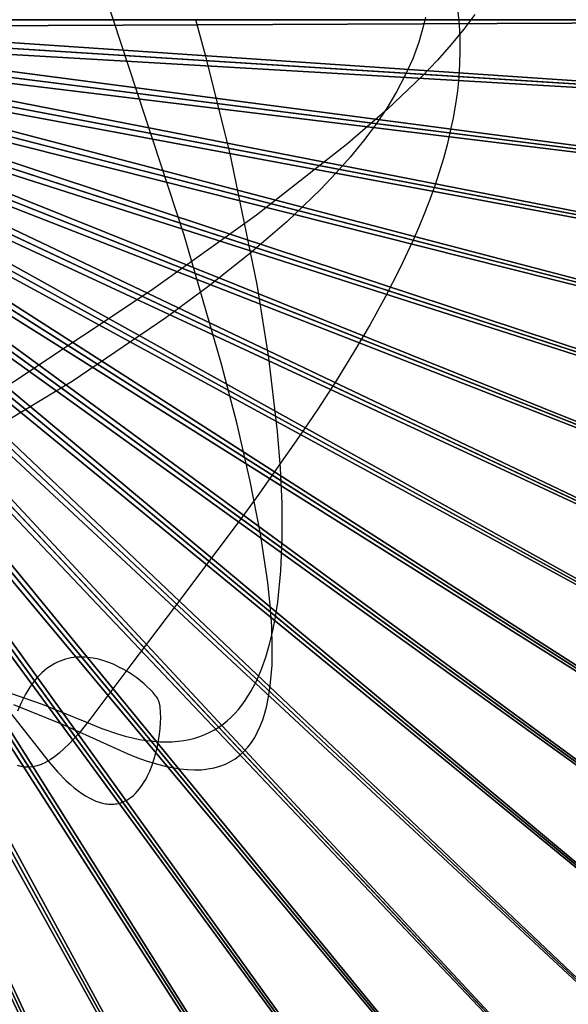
# Model space of a CAD drawing. Header units: millimetres. Extents: x -38.8 to 49.8, y -3.5 to 19.4.
# Tile 161 of 256: x -34.4 to -33.4, y -1.9 to 0. Entities that reach past the tile are written whole.
import ezdxf

# ---------------------------------------------------------------- set-up
doc = ezdxf.new("R2010")
doc.units = ezdxf.units.MM
doc.layers.get('0').update_dxf_attribs({"true_color": 0x5890e1})

msp = doc.modelspace()

# ---------------------------------------------------------------- linework, layer by layer
at = {"color": 34, "true_color": 0xb1581b}
for points in [[(-34.4346, -1.2955, -10.3372), (-34.3424, -1.3328, -10.3011), (-34.2585, -1.3708, -10.2637), (-34.2194, -1.3884, -10.2442), (-34.201, -1.3956, -10.2344), (-34.1832, -1.4019, -10.2247), (-34.1662, -1.4072, -10.215), (-34.1499, -1.4115, -10.2052), (-34.1343, -1.4148, -10.1955), (-34.1194, -1.4172, -10.1858), (-34.1052, -1.4186, -10.1761), (-34.0917, -1.4192, -10.1664), (-34.0788, -1.4188, -10.1567), (-34.0665, -1.4175, -10.147), (-34.0549, -1.4153, -10.1374), (-34.044, -1.4123, -10.1277), (-34.0336, -1.4084, -10.118), (-34.0239, -1.4036, -10.1083), (-34.0148, -1.398, -10.0987), (-34.0063, -1.3916, -10.089), (-33.9984, -1.3843, -10.0794), (-33.9911, -1.3762, -10.0697), (-33.9843, -1.3674, -10.0601), (-33.9781, -1.3578, -10.0505), (-33.9725, -1.3474, -10.0408), (-33.9674, -1.3362, -10.0312), (-33.9628, -1.3243, -10.0216), (-33.9588, -1.3117, -10.012), (-33.9553, -1.2983, -10.0023), (-33.9523, -1.2843, -9.9927), (-33.9498, -1.2695, -9.9831), (-33.9479, -1.2541, -9.9735), (-33.9453, -1.2212, -9.9544), (-33.9447, -1.1857, -9.9352), (-33.9458, -1.1477, -9.916), (-33.9487, -1.1073, -9.8969), (-33.9532, -1.0646, -9.8778), (-33.967, -0.9727, -9.8396), (-33.9866, -0.8727, -9.8014), (-34.0114, -0.7654, -9.7633), (-34.0409, -0.6516, -9.7252), (-34.1116, -0.4074, -9.6492), (-34.4682, 0.677, -9.3456)], [(-33.6552, 0.0049, -7.4707), (-33.6587, -0.0109, -7.482), (-33.6676, -0.0424, -7.5043), (-33.6791, -0.0738, -7.5262), (-33.6931, -0.1051, -7.5478), (-33.7095, -0.1363, -7.569), (-33.7282, -0.1673, -7.59), (-33.7491, -0.1983, -7.6106), (-33.7722, -0.2292, -7.631), (-33.7974, -0.2599, -7.6511), (-33.8246, -0.2906, -7.6709), (-33.8537, -0.3213, -7.6905), (-33.9174, -0.3823, -7.7289), (-33.9877, -0.443, -7.7664), (-34.0642, -0.5036, -7.803), (-34.1461, -0.564, -7.839), (-34.3236, -0.6843, -7.9091), (-35.1224, -1.1671, -8.178)], [(-33.5618, 0.01, -11.2158), (-33.5825, -0.0182, -11.2332), (-33.6061, -0.0471, -11.2504), (-33.6325, -0.0767, -11.2675), (-33.6615, -0.107, -11.2844), (-33.727, -0.1694, -11.3179), (-33.8016, -0.2341, -11.3511), (-33.9749, -0.3698, -11.4168), (-34.1741, -0.5123, -11.4825), (-35.0856, -1.1181, -11.7647)], [(-33.5936, 0.0149, -14.5356), (-33.5913, -0.0098, -14.5423), (-33.59, -0.0345, -14.5482), (-33.5897, -0.0594, -14.5533), (-33.5904, -0.0844, -14.5577), (-33.5921, -0.1095, -14.5612), (-33.5947, -0.1348, -14.564), (-33.5983, -0.1601, -14.5659), (-33.6027, -0.1855, -14.567), (-33.608, -0.211, -14.5673), (-33.6142, -0.2367, -14.5668), (-33.6212, -0.2624, -14.5654), (-33.6289, -0.2882, -14.5632), (-33.6375, -0.3141, -14.5601), (-33.6467, -0.34, -14.5562), (-33.6567, -0.3661, -14.5514), (-33.6674, -0.3922, -14.5457), (-33.6788, -0.4183, -14.5392), (-33.7035, -0.4709, -14.5234), (-33.7305, -0.5237, -14.5041), (-33.7598, -0.5767, -14.4811), (-33.7911, -0.6298, -14.4543), (-33.8241, -0.6831, -14.4239), (-33.8588, -0.7365, -14.3895), (-33.8949, -0.7901, -14.3514), (-33.9322, -0.8436, -14.3092), (-33.9705, -0.8973, -14.2631), (-34.0096, -0.9509, -14.213), (-34.0494, -1.0045, -14.1587), (-34.13, -1.1115, -14.0377), (-34.2107, -1.218, -13.8997), (-34.2899, -1.3239, -13.7441), (-34.3101, -1.3496, -13.7019), (-34.3294, -1.3708, -13.6623), (-34.3477, -1.3877, -13.6252), (-34.3566, -1.3945, -13.6075), (-34.3652, -1.4003, -13.5904), (-34.3736, -1.4051, -13.5739), (-34.3818, -1.4089, -13.558), (-34.3898, -1.4116, -13.5427), (-34.3976, -1.4134, -13.5278), (-34.4052, -1.4142, -13.5136), (-34.4126, -1.4141, -13.4998), (-34.4198, -1.4129, -13.4866), (-34.4268, -1.4109, -13.4738)], [(-34.4694, -1.2639, -6.6765), (-34.38, -1.2949, -6.638), (-34.2991, -1.3278, -6.5997), (-34.2675, -1.3408, -6.5832), (-34.2376, -1.3511, -6.5664), (-34.2233, -1.3552, -6.5579), (-34.2093, -1.3586, -6.5493), (-34.1958, -1.3614, -6.5406), (-34.1827, -1.3636, -6.5318), (-34.1699, -1.3651, -6.5229), (-34.1576, -1.366, -6.514), (-34.1456, -1.3663, -6.505), (-34.134, -1.366, -6.4959), (-34.1228, -1.3651, -6.4868), (-34.1119, -1.3637, -6.4776), (-34.1015, -1.3616, -6.4684), (-34.0913, -1.359, -6.4591), (-34.0816, -1.3559, -6.4497), (-34.0721, -1.3522, -6.4403), (-34.0631, -1.348, -6.4308), (-34.0543, -1.3433, -6.4213), (-34.0459, -1.3381, -6.4117), (-34.0379, -1.3324, -6.4021), (-34.0301, -1.3262, -6.3925), (-34.0227, -1.3195, -6.3828), (-34.0156, -1.3123, -6.3731), (-34.0088, -1.3047, -6.3633), (-34.0023, -1.2967, -6.3535), (-33.9961, -1.2882, -6.3437), (-33.9846, -1.2699, -6.324), (-33.9743, -1.2501, -6.3043), (-33.9651, -1.2287, -6.2844), (-33.9569, -1.2058, -6.2645), (-33.9498, -1.1816, -6.2446), (-33.9437, -1.1561, -6.2247), (-33.9386, -1.1294, -6.2048), (-33.9344, -1.1016, -6.185), (-33.9286, -1.0428, -6.1454), (-33.926, -0.9806, -6.1063), (-33.9264, -0.9155, -6.0677), (-33.9294, -0.8481, -6.0298), (-33.9347, -0.7792, -5.9928), (-33.9512, -0.6394, -5.9219), (-33.9733, -0.5012, -5.8564), (-34.025, -0.2507, -5.7464), (-34.0702, -0.0697, -5.6729), (-34.0896, 0, -5.6462)]]:
    msp.add_polyline3d(points, dxfattribs=at)
at = {"color": 18, "true_color": 0x000000}
for points in [[(-35.0194, 0, 0.2041), (-35.0872, 0, -2.4382), (-35.0843, 0, -3.4349), (-35.0672, 0, -3.7954), (-35.054, 0, -3.934), (-35.0461, 0, -3.9921), (-35.0373, 0, -4.0423), (-35.0173, 0, -4.1298), (-34.9938, 0, -4.2091), (-34.9806, 0, -4.2463), (-34.9665, 0, -4.2822), (-34.935, 0, -4.3513), (-34.899, 0, -4.4185), (-34.8579, 0, -4.486), (-34.7594, 0, -4.6304), (-34.4858, 0, -5.0164), (-34.3046, 0, -5.2923), (-34.0896, 0, -5.6462)], [(-34.441, -1.3103, -6.5997), (-34.3671, -1.4045, -6.5996), (-34.3504, -1.4236, -6.5996), (-34.3344, -1.4397, -6.5997), (-34.3267, -1.4467, -6.5997), (-34.3193, -1.4531, -6.5997), (-34.312, -1.4588, -6.5998), (-34.3049, -1.4639, -6.5998), (-34.298, -1.4684, -6.5999), (-34.2912, -1.4722, -6.5999), (-34.2847, -1.4755, -6.6), (-34.2783, -1.4783, -6.6), (-34.2721, -1.4805, -6.6001), (-34.2661, -1.4821, -6.6001), (-34.2632, -1.4828, -6.6002), (-34.2603, -1.4833, -6.6002), (-34.2575, -1.4837, -6.6003), (-34.2547, -1.4839, -6.6003), (-34.2519, -1.4841, -6.6003), (-34.2492, -1.4841, -6.6004), (-34.2465, -1.484, -6.6004), (-34.2439, -1.4838, -6.6004), (-34.2413, -1.4835, -6.6005), (-34.2388, -1.4831, -6.6005), (-34.2363, -1.4826, -6.6006), (-34.2338, -1.482, -6.6006), (-34.2314, -1.4813, -6.6007), (-34.2291, -1.4805, -6.6007), (-34.2267, -1.4796, -6.6007), (-34.2245, -1.4786, -6.6008), (-34.2222, -1.4775, -6.6008), (-34.22, -1.4763, -6.6009), (-34.2178, -1.475, -6.6009), (-34.2157, -1.4736, -6.601), (-34.2116, -1.4707, -6.6011), (-34.2076, -1.4674, -6.6012), (-34.2038, -1.4638, -6.6012), (-34.2002, -1.46, -6.6013), (-34.1967, -1.4559, -6.6014), (-34.1934, -1.4515, -6.6015), (-34.1902, -1.4469, -6.6016), (-34.1872, -1.4421, -6.6017), (-34.1843, -1.4372, -6.6018), (-34.1816, -1.432, -6.6019), (-34.1766, -1.4213, -6.6021), (-34.1721, -1.4101, -6.6023), (-34.1683, -1.3985, -6.6025), (-34.1649, -1.3868, -6.6027), (-34.1622, -1.375, -6.6029), (-34.1599, -1.3633, -6.603), (-34.1581, -1.3518, -6.6032), (-34.1569, -1.3408, -6.6033), (-34.1561, -1.3302, -6.6035), (-34.1558, -1.3203, -6.6036), (-34.156, -1.3112, -6.6037), (-34.1563, -1.307, -6.6037), (-34.1566, -1.303, -6.6037), (-34.1571, -1.2994, -6.6038), (-34.1577, -1.296, -6.6038), (-34.1584, -1.2929, -6.6038), (-34.1587, -1.2915, -6.6038), (-34.1591, -1.2901, -6.6038), (-34.1596, -1.2889, -6.6038), (-34.16, -1.2877, -6.6038), (-34.1605, -1.2866, -6.6038), (-34.161, -1.2857, -6.6038), (-34.1622, -1.2837, -6.6038), (-34.1635, -1.2817, -6.6038), (-34.1651, -1.2795, -6.6038), (-34.1668, -1.2772, -6.6038), (-34.1709, -1.2724, -6.6038), (-34.1757, -1.2673, -6.6038), (-34.1812, -1.262, -6.6038), (-34.1873, -1.2565, -6.6038), (-34.194, -1.2509, -6.6038), (-34.2012, -1.2453, -6.6038), (-34.2089, -1.2398, -6.6038), (-34.2171, -1.2345, -6.6038), (-34.2258, -1.2294, -6.6038), (-34.2348, -1.2246, -6.6038), (-34.2441, -1.2201, -6.6038), (-34.2537, -1.2162, -6.6038), (-34.2636, -1.2127, -6.6038), (-34.2736, -1.2099, -6.6038), (-34.2838, -1.2077, -6.6038), (-34.289, -1.2069, -6.6038), (-34.2942, -1.2063, -6.6038), (-34.2994, -1.2059, -6.6038), (-34.3046, -1.2057, -6.6038), (-34.3098, -1.2058, -6.6038), (-34.315, -1.2061, -6.6038), (-34.3202, -1.2066, -6.6038), (-34.3255, -1.2074, -6.6038), (-34.3306, -1.2084, -6.6038), (-34.3358, -1.2098, -6.6038), (-34.341, -1.2114, -6.6038), (-34.3461, -1.2133, -6.6038), (-34.3512, -1.2155, -6.6038), (-34.3562, -1.218, -6.6038), (-34.3612, -1.2208, -6.6038), (-34.3662, -1.224, -6.6038), (-34.3711, -1.2275, -6.6038), (-34.3759, -1.2314, -6.6038), (-34.3806, -1.2356, -6.6038), (-34.3853, -1.2402, -6.6038), (-34.3899, -1.2451, -6.6038), (-34.3944, -1.2505, -6.6038), (-34.3989, -1.2562, -6.6038), (-34.4032, -1.2624, -6.6038), (-34.4075, -1.2689, -6.6038), (-34.4116, -1.2759, -6.6038), (-34.4156, -1.2834, -6.6038), (-34.4195, -1.2912, -6.6038), (-34.4269, -1.3084, -6.6038)], [(-34.441, -1.3103, -10.2621), (-34.3671, -1.4045, -10.2621), (-34.3504, -1.4236, -10.2621), (-34.3344, -1.4397, -10.2621), (-34.3267, -1.4467, -10.2621), (-34.3193, -1.4531, -10.2622), (-34.312, -1.4588, -10.2622), (-34.3049, -1.4639, -10.2622), (-34.298, -1.4684, -10.2623), (-34.2912, -1.4722, -10.2623), (-34.2847, -1.4755, -10.2624), (-34.2783, -1.4783, -10.2624), (-34.2721, -1.4805, -10.2625), (-34.2661, -1.4821, -10.2626), (-34.2632, -1.4828, -10.2626), (-34.2603, -1.4833, -10.2626), (-34.2575, -1.4837, -10.2627), (-34.2547, -1.4839, -10.2627), (-34.2519, -1.4841, -10.2628), (-34.2492, -1.4841, -10.2628), (-34.2465, -1.484, -10.2628), (-34.2439, -1.4838, -10.2629), (-34.2413, -1.4835, -10.2629), (-34.2388, -1.4831, -10.2629), (-34.2363, -1.4826, -10.263), (-34.2338, -1.482, -10.263), (-34.2314, -1.4813, -10.2631), (-34.2291, -1.4805, -10.2631), (-34.2267, -1.4796, -10.2632), (-34.2245, -1.4786, -10.2632), (-34.2222, -1.4775, -10.2633), (-34.22, -1.4763, -10.2633), (-34.2178, -1.475, -10.2633), (-34.2157, -1.4736, -10.2634), (-34.2116, -1.4707, -10.2635), (-34.2076, -1.4674, -10.2636), (-34.2038, -1.4638, -10.2637), (-34.2002, -1.46, -10.2638), (-34.1967, -1.4559, -10.2639), (-34.1934, -1.4515, -10.264), (-34.1902, -1.4469, -10.2641), (-34.1872, -1.4421, -10.2642), (-34.1843, -1.4372, -10.2643), (-34.1816, -1.432, -10.2644), (-34.1766, -1.4213, -10.2646), (-34.1721, -1.4101, -10.2647), (-34.1683, -1.3985, -10.2649), (-34.1649, -1.3868, -10.2651), (-34.1622, -1.375, -10.2653), (-34.1599, -1.3633, -10.2655), (-34.1581, -1.3518, -10.2656), (-34.1569, -1.3408, -10.2658), (-34.1561, -1.3302, -10.2659), (-34.1558, -1.3203, -10.266), (-34.156, -1.3112, -10.2661), (-34.1563, -1.307, -10.2661), (-34.1566, -1.303, -10.2662), (-34.1571, -1.2994, -10.2662), (-34.1577, -1.296, -10.2662), (-34.1584, -1.2929, -10.2662), (-34.1587, -1.2915, -10.2663), (-34.1591, -1.2901, -10.2663), (-34.1596, -1.2889, -10.2663), (-34.16, -1.2877, -10.2663), (-34.1605, -1.2866, -10.2663), (-34.161, -1.2857, -10.2663), (-34.1622, -1.2837, -10.2663), (-34.1635, -1.2817, -10.2663), (-34.1651, -1.2795, -10.2663), (-34.1668, -1.2772, -10.2663), (-34.1709, -1.2724, -10.2663), (-34.1757, -1.2673, -10.2663), (-34.1812, -1.262, -10.2663), (-34.1873, -1.2565, -10.2663), (-34.194, -1.2509, -10.2663), (-34.2012, -1.2453, -10.2663), (-34.2089, -1.2398, -10.2663), (-34.2171, -1.2345, -10.2663), (-34.2258, -1.2294, -10.2663), (-34.2348, -1.2246, -10.2663), (-34.2441, -1.2201, -10.2663), (-34.2537, -1.2162, -10.2663), (-34.2636, -1.2127, -10.2663), (-34.2736, -1.2099, -10.2663), (-34.2838, -1.2077, -10.2663), (-34.289, -1.2069, -10.2663), (-34.2942, -1.2063, -10.2663), (-34.2994, -1.2059, -10.2663), (-34.3046, -1.2057, -10.2663), (-34.3098, -1.2058, -10.2663), (-34.315, -1.2061, -10.2663), (-34.3202, -1.2066, -10.2663), (-34.3255, -1.2074, -10.2663), (-34.3306, -1.2084, -10.2663), (-34.3358, -1.2098, -10.2663), (-34.341, -1.2114, -10.2663), (-34.3461, -1.2133, -10.2663), (-34.3512, -1.2155, -10.2663), (-34.3562, -1.218, -10.2663), (-34.3612, -1.2208, -10.2663), (-34.3662, -1.224, -10.2663), (-34.3711, -1.2275, -10.2663), (-34.3759, -1.2314, -10.2663), (-34.3806, -1.2356, -10.2663), (-34.3853, -1.2402, -10.2663), (-34.3899, -1.2451, -10.2663), (-34.3944, -1.2505, -10.2663), (-34.3989, -1.2562, -10.2663), (-34.4032, -1.2624, -10.2663), (-34.4075, -1.2689, -10.2663), (-34.4116, -1.2759, -10.2663), (-34.4156, -1.2834, -10.2663), (-34.4195, -1.2912, -10.2663), (-34.4269, -1.3084, -10.2663)], [(-34.441, -1.3103, -13.74), (-34.3671, -1.4045, -13.7399), (-34.3504, -1.4236, -13.7399), (-34.3344, -1.4397, -13.7399), (-34.3267, -1.4467, -13.74), (-34.3193, -1.4531, -13.74), (-34.312, -1.4588, -13.74), (-34.3049, -1.4639, -13.7401), (-34.2979, -1.4684, -13.7401), (-34.2912, -1.4722, -13.7402), (-34.2847, -1.4755, -13.7402), (-34.2783, -1.4783, -13.7403), (-34.2721, -1.4805, -13.7403), (-34.2661, -1.4821, -13.7404), (-34.2632, -1.4828, -13.7404), (-34.2603, -1.4833, -13.7405), (-34.2575, -1.4837, -13.7405), (-34.2547, -1.4839, -13.7406), (-34.2519, -1.4841, -13.7406), (-34.2492, -1.4841, -13.7406), (-34.2465, -1.484, -13.7407), (-34.2439, -1.4838, -13.7407), (-34.2413, -1.4835, -13.7408), (-34.2388, -1.4831, -13.7408), (-34.2363, -1.4826, -13.7408), (-34.2338, -1.482, -13.7409), (-34.2314, -1.4813, -13.7409), (-34.2291, -1.4805, -13.741), (-34.2267, -1.4796, -13.741), (-34.2245, -1.4786, -13.7411), (-34.2222, -1.4775, -13.7411), (-34.22, -1.4763, -13.7411), (-34.2178, -1.475, -13.7412), (-34.2157, -1.4736, -13.7412), (-34.2116, -1.4707, -13.7413), (-34.2076, -1.4674, -13.7414), (-34.2038, -1.4638, -13.7415), (-34.2002, -1.46, -13.7416), (-34.1967, -1.4559, -13.7417), (-34.1934, -1.4515, -13.7418), (-34.1902, -1.4469, -13.7419), (-34.1872, -1.4421, -13.742), (-34.1843, -1.4372, -13.7421), (-34.1816, -1.432, -13.7422), (-34.1766, -1.4213, -13.7424), (-34.1721, -1.4101, -13.7426), (-34.1683, -1.3985, -13.7428), (-34.1649, -1.3868, -13.743), (-34.1622, -1.375, -13.7431), (-34.1599, -1.3633, -13.7433), (-34.1581, -1.3518, -13.7435), (-34.1569, -1.3408, -13.7436), (-34.1561, -1.3302, -13.7437), (-34.1558, -1.3203, -13.7438), (-34.156, -1.3112, -13.7439), (-34.1562, -1.307, -13.744), (-34.1566, -1.303, -13.744), (-34.1571, -1.2994, -13.744), (-34.1577, -1.296, -13.7441), (-34.1584, -1.2929, -13.7441), (-34.1587, -1.2915, -13.7441), (-34.1591, -1.2901, -13.7441), (-34.1596, -1.2889, -13.7441), (-34.16, -1.2877, -13.7441), (-34.1605, -1.2866, -13.7441), (-34.161, -1.2857, -13.7441), (-34.1622, -1.2837, -13.7441), (-34.1635, -1.2817, -13.7441), (-34.1651, -1.2795, -13.7441), (-34.1668, -1.2772, -13.7441), (-34.1709, -1.2724, -13.7441), (-34.1757, -1.2673, -13.7441), (-34.1812, -1.262, -13.7441), (-34.1873, -1.2565, -13.7441), (-34.194, -1.2509, -13.7441), (-34.2012, -1.2453, -13.7441), (-34.2089, -1.2398, -13.7441), (-34.2171, -1.2345, -13.7441), (-34.2258, -1.2294, -13.7441), (-34.2348, -1.2246, -13.7441), (-34.2441, -1.2201, -13.7441), (-34.2537, -1.2162, -13.7441), (-34.2636, -1.2127, -13.7441), (-34.2736, -1.2099, -13.7441), (-34.2838, -1.2077, -13.7441), (-34.289, -1.2069, -13.7441), (-34.2942, -1.2063, -13.7441), (-34.2994, -1.2059, -13.7441), (-34.3046, -1.2057, -13.7441), (-34.3098, -1.2058, -13.7441), (-34.315, -1.2061, -13.7441), (-34.3202, -1.2066, -13.7441), (-34.3255, -1.2074, -13.7441), (-34.3306, -1.2084, -13.7441), (-34.3358, -1.2098, -13.7441), (-34.341, -1.2114, -13.7441), (-34.3461, -1.2133, -13.7441), (-34.3512, -1.2155, -13.7441), (-34.3562, -1.218, -13.7441), (-34.3612, -1.2208, -13.7441), (-34.3662, -1.224, -13.7441), (-34.371, -1.2275, -13.7441), (-34.3759, -1.2314, -13.7441), (-34.3806, -1.2356, -13.7441), (-34.3853, -1.2402, -13.7441), (-34.3899, -1.2451, -13.7441), (-34.3944, -1.2505, -13.7441), (-34.3989, -1.2562, -13.7441), (-34.4032, -1.2624, -13.7441), (-34.4074, -1.2689, -13.7441), (-34.4116, -1.2759, -13.7441), (-34.4156, -1.2834, -13.7441), (-34.4195, -1.2912, -13.7441), (-34.4269, -1.3084, -13.7441)]]:
    msp.add_polyline3d(points, dxfattribs=at)

# ---------------------------------------------------------------- meshes
at = {"color": 206, "true_color": 0x6c0888}
mesh = msp.add_polyface(dxfattribs=at)
corners = [(-31.9626, 0, 6.7705), (-35.0763, 0, 6.7705), (-35.0768, -0.0142, 6.7705), (-35.0763, 0, 6.3844), (-35.0768, -0.0142, 6.3844), (-32.0535, -0.2045, 6.4013), (-31.9692, -0.2098, 6.7705), (-35.0781, -0.0284, 6.7705), (-35.0781, -0.0284, 6.3844), (-32.0728, -0.4081, 6.4013), (-31.9889, -0.4187, 6.7705), (-35.0803, -0.0425, 6.7705), (-35.0803, -0.0425, 6.3844), (-32.1048, -0.6101, 6.4013), (-32.0218, -0.626, 6.7705), (-35.0835, -0.0564, 6.7705), (-35.0835, -0.0564, 6.3844), (-32.1494, -0.8098, 6.4013), (-32.0676, -0.8308, 6.7705), (-35.0874, -0.0701, 6.7705), (-35.0874, -0.0701, 6.3844), (-35.0923, -0.0835, 6.3844), (-35.0923, -0.0835, 6.7705), (-35.0979, -0.0966, 6.3844), (-35.0979, -0.0966, 6.7705), (-35.1044, -0.1093, 6.3844), (-35.1044, -0.1093, 6.7705), (-35.1117, -0.1216, 6.3844), (-35.1116, -0.1216, 6.7705), (-35.1197, -0.1334, 6.3844), (-35.1197, -0.1334, 6.7705), (-35.1284, -0.1447, 6.3844), (-35.1284, -0.1447, 6.7705), (-35.1378, -0.1554, 6.3844), (-35.1378, -0.1554, 6.7705), (-35.1479, -0.1654, 6.3844), (-35.1479, -0.1654, 6.7705), (-35.1586, -0.1749, 6.3844), (-35.1586, -0.1749, 6.7705), (-35.1699, -0.1836, 6.3844), (-35.1699, -0.1836, 6.7705), (-35.1817, -0.1916, 6.3844), (-35.1817, -0.1916, 6.7705), (-35.1939, -0.1989, 6.3844), (-35.1939, -0.1989, 6.7705), (-35.2066, -0.2053, 6.3844), (-35.2066, -0.2053, 6.7705), (-35.2197, -0.211, 6.3844), (-35.2197, -0.211, 6.7705), (-35.2331, -0.2158, 6.3844), (-35.2331, -0.2158, 6.7705), (-35.2468, -0.2198, 6.3844), (-35.2468, -0.2198, 6.7705), (-35.2607, -0.2229, 6.3844), (-35.2607, -0.2229, 6.7705), (-35.2748, -0.2252, 6.3844), (-35.2748, -0.2252, 6.7705), (-35.289, -0.2265, 6.3844), (-35.289, -0.2265, 6.7705), (-35.3033, -0.2269, 6.3844), (-35.3033, -0.2269, 6.7705)]
mesh.append_faces([[corners[k] for k in face] for face in [(1, 4, 2), (3, 5, 4), (2, 8, 7), (4, 9, 8), (7, 12, 11), (8, 13, 12), (11, 16, 15), (12, 17, 16), (15, 20, 19), (19, 21, 22), (22, 23, 24), (24, 25, 26), (26, 27, 28), (28, 29, 30), (30, 31, 32), (32, 33, 34), (34, 35, 36), (36, 37, 38), (38, 39, 40), (40, 41, 42), (42, 43, 44), (44, 45, 46), (46, 47, 48), (48, 49, 50), (50, 51, 52), (52, 53, 54), (54, 55, 56), (56, 57, 58), (58, 59, 60)]], dxfattribs={"vtx0": -1, "color": 206})
mesh.append_faces([[corners[k] for k in face] for face in [(0, 1, 2), (1, 3, 4), (6, 2, 7), (2, 4, 8), (10, 7, 11), (7, 8, 12), (14, 11, 15), (11, 12, 16), (18, 15, 19), (15, 16, 20), (19, 20, 21), (22, 21, 23), (24, 23, 25), (26, 25, 27), (28, 27, 29), (30, 29, 31), (32, 31, 33), (34, 33, 35), (36, 35, 37), (38, 37, 39), (40, 39, 41), (42, 41, 43), (44, 43, 45), (46, 45, 47), (48, 47, 49), (50, 49, 51), (52, 51, 53), (54, 53, 55), (56, 55, 57), (58, 57, 59)]], dxfattribs={"vtx2": -1, "color": 206})
mesh = msp.add_polyface(dxfattribs=at)
corners = [(-31.9626, 0, 6.7705), (-35.0768, -0.0142, 6.7705), (-31.9692, -0.2098, 6.7705), (-35.0763, 0, 6.3844), (-32.0471, 0, 6.4013), (-32.0535, -0.2045, 6.4013), (-35.0781, -0.0284, 6.7705), (-31.9889, -0.4187, 6.7705), (-35.0768, -0.0142, 6.3844), (-32.0728, -0.4081, 6.4013), (-35.0803, -0.0425, 6.7705), (-32.0218, -0.626, 6.7705), (-35.0781, -0.0284, 6.3844), (-32.1048, -0.6101, 6.4013), (-35.0835, -0.0564, 6.7705), (-32.0676, -0.8308, 6.7705), (-35.0803, -0.0425, 6.3844), (-32.1494, -0.8098, 6.4013), (-35.0874, -0.0701, 6.7705), (-32.1261, -1.0323, 6.7705), (-35.0835, -0.0564, 6.3844), (-32.2065, -1.0062, 6.4013), (-35.0923, -0.0835, 6.7705), (-32.1972, -1.2298, 6.7705), (-35.0874, -0.0701, 6.3844), (-32.2757, -1.1987, 6.4013), (-35.0979, -0.0966, 6.7705), (-32.2805, -1.4224, 6.7705), (-35.0923, -0.0835, 6.3844), (-32.357, -1.3864, 6.4013), (-35.1044, -0.1093, 6.7705), (-32.3758, -1.6094, 6.7705), (-35.0979, -0.0966, 6.3844), (-32.4499, -1.5687, 6.4013), (-35.1116, -0.1216, 6.7705), (-32.4826, -1.79, 6.7705), (-35.1044, -0.1093, 6.3844), (-32.554, -1.7447, 6.4013), (-32.4604, -1.8041, 6.7692), (-32.5897, -1.9715, 6.7701), (-32.5793, -1.9791, 6.7692), (-32.4713, -1.7972, 6.7701), (-32.6006, -1.9636, 6.7705), (-35.1197, -0.1334, 6.7705), (-35.1117, -0.1216, 6.3844), (-32.669, -1.9139, 6.4013), (-32.4684, -1.7991, 6.1478), (-32.5869, -1.9735, 6.1478), (-32.6143, -1.9537, 3.9448), (-32.4891, -2.0446, 6.7191), (-32.4944, -2.0408, 6.7256), (-32.6281, -2.2131, 6.7256), (-32.5, -2.0367, 6.7318), (-32.6334, -2.2087, 6.7318), (-32.5061, -2.0323, 6.7376), (-32.6392, -2.2039, 6.7376), (-32.5125, -2.0276, 6.7429), (-32.6453, -2.1988, 6.7429), (-32.5193, -2.0226, 6.7479), (-32.6518, -2.1935, 6.7479), (-32.5266, -2.0174, 6.7524), (-32.6587, -2.1877, 6.7524), (-32.5343, -2.0118, 6.7565), (-32.6661, -2.1817, 6.7565), (-32.5424, -2.0059, 6.7601), (-32.6738, -2.1753, 6.7601), (-32.5509, -1.9997, 6.7632), (-32.6819, -2.1686, 6.7632), (-32.5599, -1.9931, 6.7657), (-32.6905, -2.1615, 6.7657), (-32.5694, -1.9863, 6.7678), (-32.6995, -2.154, 6.7678), (-32.709, -2.1462, 6.7692), (-32.7189, -2.138, 6.7701), (-32.7292, -2.1294, 6.7705), (-35.1284, -0.1447, 6.7705), (-35.1197, -0.1334, 6.3844), (-32.7943, -2.0756, 6.4013), (-32.7162, -2.1402, 6.1478), (-32.7423, -2.1187, 3.9448), (-32.4502, -2.0729, 3.7911), (-32.586, -2.2479, 3.7911), (-35.1378, -0.1554, 6.7705), (-32.868, -2.2868, 6.7705), (-35.1284, -0.1447, 6.3844), (-32.9296, -2.229, 6.4013), (-35.1479, -0.1654, 6.7705), (-33.0164, -2.4352, 6.7705), (-35.1378, -0.1554, 6.3844), (-33.0743, -2.3736, 6.4013), (-35.1586, -0.1749, 6.7705), (-33.1738, -2.574, 6.7705), (-35.1479, -0.1654, 6.3844), (-33.2277, -2.5089, 6.4013), (-35.1699, -0.1836, 6.7705), (-33.3397, -2.7027, 6.7705), (-35.1586, -0.1749, 6.3844), (-33.3893, -2.6343, 6.4013)]
mesh.append_faces([[corners[k] for k in face] for face in [(0, 1, 2), (2, 6, 7), (7, 10, 11), (11, 14, 15), (15, 18, 19), (19, 22, 23), (23, 26, 27), (27, 30, 31), (31, 34, 35), (38, 39, 40), (41, 42, 39), (35, 43, 42), (37, 47, 45), (46, 48, 47), (66, 69, 67), (68, 71, 69), (70, 72, 71), (40, 73, 72), (39, 74, 73), (42, 75, 74), (45, 78, 77), (47, 79, 78), (48, 81, 79), (74, 82, 83), (83, 86, 87), (87, 90, 91), (91, 94, 95)]], dxfattribs={"vtx0": -1, "color": 206})
mesh.append_faces([[corners[k] for k in face] for face in [(3, 4, 5), (8, 5, 9), (12, 9, 13), (16, 13, 17), (20, 17, 21), (24, 21, 25), (28, 25, 29), (32, 29, 33), (36, 33, 37), (44, 37, 45), (37, 46, 47), (49, 50, 51), (50, 52, 53), (52, 54, 55), (54, 56, 57), (56, 58, 59), (58, 60, 61), (60, 62, 63), (62, 64, 65), (64, 66, 67), (66, 68, 69), (68, 70, 71), (70, 40, 72), (40, 39, 73), (39, 42, 74), (76, 45, 77), (45, 47, 78), (47, 48, 79), (48, 80, 81), (84, 77, 85), (88, 85, 89), (92, 89, 93), (96, 93, 97)]], dxfattribs={"vtx2": -1, "color": 206})
mesh = msp.add_polyface(dxfattribs=at)
corners = [(-35.0835, -0.0564, 6.3844), (-32.2065, -1.0062, 6.4013), (-35.0874, -0.0701, 6.3844), (-32.1261, -1.0323, 6.7705), (-35.0874, -0.0701, 6.7705), (-35.0923, -0.0835, 6.7705), (-32.2757, -1.1987, 6.4013), (-35.0923, -0.0835, 6.3844), (-32.1972, -1.2298, 6.7705), (-35.0979, -0.0966, 6.7705), (-32.357, -1.3864, 6.4013), (-35.0979, -0.0966, 6.3844), (-32.2805, -1.4224, 6.7705), (-35.1044, -0.1093, 6.7705), (-32.4499, -1.5687, 6.4013), (-35.1044, -0.1093, 6.3844), (-32.3758, -1.6094, 6.7705), (-35.1116, -0.1216, 6.7705), (-32.554, -1.7447, 6.4013), (-35.1117, -0.1216, 6.3844), (-32.4826, -1.79, 6.7705), (-35.1197, -0.1334, 6.7705), (-32.669, -1.9139, 6.4013), (-35.1197, -0.1334, 6.3844), (-32.6006, -1.9636, 6.7705), (-35.1284, -0.1447, 6.7705), (-32.7943, -2.0756, 6.4013), (-35.1284, -0.1447, 6.3844), (-32.7292, -2.1294, 6.7705), (-35.1378, -0.1554, 6.7705), (-32.9296, -2.229, 6.4013), (-35.1378, -0.1554, 6.3844), (-32.868, -2.2868, 6.7705), (-35.1479, -0.1654, 6.7705), (-33.0743, -2.3736, 6.4013), (-35.1479, -0.1654, 6.3844), (-33.0164, -2.4352, 6.7705), (-35.1586, -0.1749, 6.7705), (-33.2277, -2.5089, 6.4013), (-35.1586, -0.1749, 6.3844), (-33.1738, -2.574, 6.7705), (-35.1699, -0.1836, 6.7705), (-33.3893, -2.6343, 6.4013), (-35.1699, -0.1836, 6.3844), (-33.3397, -2.7027, 6.7705), (-35.1817, -0.1916, 6.7705), (-33.5132, -2.8206, 6.7705), (-33.5585, -2.7493, 6.4013), (-35.1817, -0.1916, 6.3844), (-35.1939, -0.1989, 6.7705), (-33.6939, -2.9274, 6.7705), (-33.7346, -2.8534, 6.4013), (-35.1939, -0.1989, 6.3844), (-35.2066, -0.2053, 6.7705), (-33.8809, -3.0227, 6.7705), (-33.9169, -2.9463, 6.4013), (-35.2066, -0.2053, 6.3844), (-35.2197, -0.211, 6.7705), (-34.0735, -3.1061, 6.7705), (-34.1046, -3.0275, 6.4013), (-35.2197, -0.211, 6.3844), (-35.2331, -0.2158, 6.7705), (-34.2709, -3.1772, 6.7705), (-34.2971, -3.0968, 6.4013), (-35.2331, -0.2158, 6.3844), (-35.2468, -0.2198, 6.7705), (-34.4725, -3.2357, 6.7705), (-34.4935, -3.1539, 6.4013), (-35.2468, -0.2198, 6.3844), (-35.2607, -0.2229, 6.7705), (-34.6773, -3.2815, 6.7705), (-34.6931, -3.1985, 6.4013), (-35.2607, -0.2229, 6.3844), (-35.2748, -0.2252, 6.7705), (-34.8846, -3.3143, 6.7705), (-34.8952, -3.2305, 6.4013), (-35.2748, -0.2252, 6.3844), (-35.289, -0.2265, 6.7705), (-35.0988, -3.2497, 6.4013), (-35.289, -0.2265, 6.3844), (-35.0935, -3.3341, 6.7705), (-35.3033, -0.2269, 6.7705), (-35.3033, -3.2562, 6.4013), (-35.3033, -0.2269, 6.3844)]
mesh.append_faces([[corners[k] for k in face] for face in [(0, 1, 2), (2, 6, 7), (7, 10, 11), (11, 14, 15), (15, 18, 19), (19, 22, 23), (23, 26, 27), (27, 30, 31), (31, 34, 35), (35, 38, 39), (39, 42, 43), (44, 45, 46), (43, 47, 48), (46, 49, 50), (48, 51, 52), (50, 53, 54), (52, 55, 56), (54, 57, 58), (56, 59, 60), (58, 61, 62), (60, 63, 64), (62, 65, 66), (64, 67, 68), (66, 69, 70), (68, 71, 72), (70, 73, 74), (72, 75, 76), (76, 78, 79), (79, 82, 83)]], dxfattribs={"vtx0": -1, "color": 206})
mesh.append_faces([[corners[k] for k in face] for face in [(3, 4, 5), (8, 5, 9), (12, 9, 13), (16, 13, 17), (20, 17, 21), (24, 21, 25), (28, 25, 29), (32, 29, 33), (36, 33, 37), (40, 37, 41), (44, 41, 45), (43, 42, 47), (46, 45, 49), (48, 47, 51), (50, 49, 53), (52, 51, 55), (54, 53, 57), (56, 55, 59), (58, 57, 61), (60, 59, 63), (62, 61, 65), (64, 63, 67), (66, 65, 69), (68, 67, 71), (70, 69, 73), (72, 71, 75), (74, 73, 77), (76, 75, 78), (80, 77, 81), (79, 78, 82)]], dxfattribs={"vtx2": -1, "color": 206})

doc.saveas('drawing.dxf')
